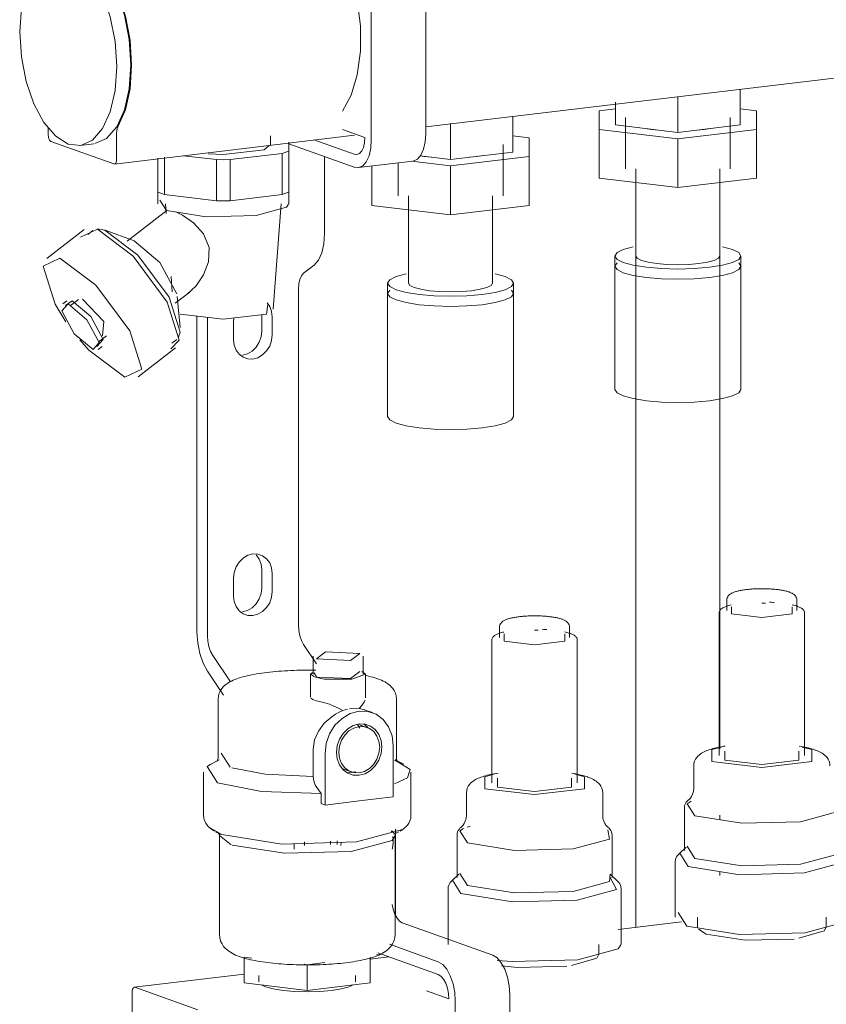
# Model space of a CAD drawing. Header units: millimetres. Extents: x 38570 to 76040, y -5041 to 9267.
# Tile 157 of 169: x 69934 to 70088, y 4418 to 4605. Entities that reach past the tile are written whole.
import ezdxf

# ---------------------------------------------------------------- set-up
doc = ezdxf.new("R2010")
doc.units = ezdxf.units.MM
doc.layers.add('M-EQPM-____-OTLN', color=50, linetype='Continuous', lineweight=20)
doc.layers.add('P-PIPE-____-OTLN', color=3, linetype='Continuous', lineweight=20)

# ---------------------------------------------------------------- blocks, each defined once
blk = doc.blocks.new('ADSK_Коллектор с регулирующими клапанами и расходомерами - N5-V209-3D Отопление Right')
at = {"layer": 'M-EQPM-____-OTLN'}
for p, q in [((48620.73, 4620.77), (48620.73, 4583.59)), ((48610.33, 4582.35), (48610.33, 4619.52)), ((48620.73, 4584.84), (48780.36, 4603.91)), ((48668.73, 4590.64), (48668.73, 4583.79)), ((48680.58, 4592.05), (48680.58, 4585.21)), ((48656.88, 4589.54), (48656.88, 4585.21)), ((48637.28, 4586.88), (48637.28, 4580.03)), ((48656.88, 4588.3), (48653.73, 4587.92)), ((48653.73, 4587.92), (48653.73, 4584.34)), ((48658.73, 4586.62), (48658.73, 4576.84)), ((48678.73, 4576.84), (48678.73, 4586.62)), ((48683.73, 4587.92), (48680.58, 4588.3)), ((48683.73, 4584.34), (48683.73, 4587.92)), ((48548.78, 4584.69), (48548.78, 4583.23)), ((48625.43, 4585.47), (48625.43, 4578.62)), ((48668.73, 4583.79), (48656.88, 4585.21)), ((48680.58, 4585.21), (48668.73, 4583.79)), ((48561.4, 4577.75), (48607.15, 4583.22)), ((48561.78, 4578.57), (48561.78, 4583.62)), ((48591.13, 4581.41), (48591.13, 4583.12)), ((48604.83, 4584.32), (48609.08, 4582.79)), ((48640.43, 4582.75), (48637.28, 4583.13)), ((48640.43, 4579.17), (48640.43, 4582.75)), ((48653.73, 4584.34), (48668.73, 4582.55)), ((48653.73, 4584.34), (48653.73, 4575.05)), ((48668.73, 4582.55), (48683.73, 4584.34)), ((48673.73, 4584.34), (48672.35, 4584.2)), ((48674.99, 4584.52), (48673.73, 4584.34)), ((48683.73, 4584.34), (48683.73, 4575.05)), ((48549.28, 4582.07), (48561.28, 4577.77)), ((48554.79, 4581.28), (48557.48, 4581.6)), ((48594.63, 4580.23), (48594.63, 4581.89)), ((48594.63, 4581.62), (48607.08, 4577.15)), ((48607.08, 4579.6), (48599.41, 4582.35)), ((48635.43, 4571.66), (48635.43, 4581.45)), ((48668.73, 4582.55), (48668.73, 4573.25)), ((48570.92, 4579.04), (48570.92, 4571.94)), ((48574.57, 4579.33), (48580.84, 4578.58)), ((48583.42, 4578.58), (48593.34, 4579.77)), ((48593.34, 4579.77), (48593.34, 4571.94)), ((48594.63, 4580.23), (48594.63, 4572.4)), ((48601.44, 4579.17), (48601.44, 4564.54)), ((48625.43, 4578.62), (48619.66, 4579.31)), ((48637.28, 4580.03), (48625.43, 4578.62)), ((48625.43, 4577.38), (48640.43, 4579.17)), ((48630.43, 4579.17), (48629.05, 4579.03)), ((48631.69, 4579.35), (48630.43, 4579.17)), ((48640.43, 4579.17), (48640.43, 4569.87)), ((48569.63, 4578.89), (48569.63, 4572.4)), ((48580.84, 4578.58), (48580.84, 4570.75)), ((48583.42, 4578.58), (48583.42, 4570.75)), ((48607.08, 4577.15), (48607.86, 4577.06)), ((48607.86, 4577.06), (48618.25, 4578.3)), ((48610.43, 4577.25), (48610.43, 4569.87)), ((48615.43, 4577.84), (48615.43, 4571.66)), ((48617.97, 4578.27), (48625.43, 4577.38)), ((48625.43, 4577.38), (48625.43, 4568.08)), ((48660.73, 4576.84), (48660.73, 4560.2)), ((48676.73, 4560.2), (48676.73, 4576.84)), ((48569.63, 4573.59), (48569.63, 4570.16)), ((48594.63, 4570.16), (48594.63, 4573.59)), ((48668.73, 4573.25), (48653.73, 4575.05)), ((48683.73, 4575.05), (48668.73, 4573.25)), ((48580.84, 4570.75), (48570.92, 4571.94)), ((48593.34, 4571.94), (48583.42, 4570.75)), ((48617.43, 4571.66), (48617.43, 4555.03)), ((48633.43, 4555.03), (48633.43, 4571.66)), ((48570.06, 4570.83), (48571.3, 4568.87)), ((48571.13, 4570.13), (48571.27, 4568.33)), ((48591.63, 4550.07), (48593.13, 4570.13)), ((48625.43, 4568.08), (48610.43, 4569.87)), ((48640.43, 4569.87), (48625.43, 4568.08)), ((48571.43, 4568.93), (48563.82, 4563.06)), ((48555.61, 4565.25), (48548.49, 4559.75)), ((48558.15, 4565.31), (48554.92, 4563.79)), ((48557.25, 4565.06), (48556.31, 4564.34)), ((48559.58, 4565.11), (48558.25, 4565.38)), ((48565.17, 4563.09), (48559.61, 4565.11)), ((48599.44, 4558.48), (48597.44, 4556.93)), ((48656.73, 4560.2), (48656.73, 4558.25)), ((48657.14, 4558.89), (48656.73, 4558.25)), ((48656.73, 4558.25), (48657.14, 4558.89)), ((48663.08, 4559.03), (48661.8, 4559.38)), ((48664.73, 4558.77), (48663.08, 4559.03)), ((48666.66, 4558.61), (48664.73, 4558.77)), ((48668.73, 4558.55), (48666.66, 4558.61)), ((48670.8, 4558.61), (48668.73, 4558.55)), ((48672.73, 4558.77), (48670.8, 4558.61)), ((48674.39, 4559.03), (48672.73, 4558.77)), ((48676.73, 4560.2), (48676.46, 4559.78)), ((48680.73, 4558.25), (48680.32, 4558.89)), ((48680.32, 4558.89), (48680.73, 4558.25)), ((48680.73, 4558.25), (48680.73, 4560.2)), ((48656.73, 4558.25), (48656.73, 4534.77)), ((48680.73, 4534.77), (48680.73, 4558.25)), ((48572.17, 4556.3), (48572.38, 4553.4)), ((48613.43, 4555.03), (48613.43, 4553.08)), ((48637.43, 4553.08), (48637.43, 4555.03)), ((48572.99, 4551.19), (48575.77, 4553.33)), ((48596.44, 4553.9), (48596.44, 4489.87)), ((48613.84, 4553.72), (48613.43, 4553.08)), ((48613.43, 4553.08), (48613.84, 4553.72)), ((48613.43, 4553.08), (48613.43, 4529.6)), ((48637.43, 4553.08), (48637.02, 4553.72)), ((48637.02, 4553.72), (48637.43, 4553.08)), ((48637.43, 4529.6), (48637.43, 4553.08)), ((48552.33, 4551.67), (48551.58, 4551.09)), ((48553.31, 4551.69), (48552.07, 4550.79)), ((48554.52, 4551.94), (48553.02, 4550.78)), ((48573.9, 4546.59), (48573.35, 4552.48)), ((48589.46, 4545.88), (48589.46, 4549.01)), ((48577.12, 4548.74), (48577.12, 4488.51)), ((48579.12, 4487.8), (48579.12, 4548.5)), ((48584.1, 4547.71), (48584.15, 4548.39)), ((48584.1, 4544.29), (48584.1, 4547.71)), ((48591.46, 4548.59), (48591.46, 4545.17)), ((48558.37, 4543.85), (48559.87, 4545)), ((48572.32, 4543.6), (48573.26, 4544.32)), ((48558.3, 4542.38), (48559.05, 4542.96)), ((48565.9, 4537.19), (48573.02, 4542.69)), ((48589.46, 4496.97), (48589.46, 4500.39)), ((48584.1, 4495.37), (48584.1, 4498.79)), ((48591.46, 4499.67), (48591.46, 4496.25)), ((48678.06, 4494.6), (48678.06, 4492.64)), ((48691.41, 4492.64), (48691.41, 4494.6)), ((48678.95, 4493.33), (48678.95, 4491.95)), ((48685.41, 4494.01), (48684.73, 4494.02)), ((48676.58, 4492.15), (48676.58, 4464.95)), ((48692.88, 4464.95), (48692.88, 4492.15)), ((48634.75, 4489.42), (48634.75, 4487.47)), ((48648.11, 4487.47), (48648.11, 4489.42)), ((48635.65, 4488.16), (48635.65, 4486.78)), ((48642.1, 4488.84), (48641.43, 4488.85)), ((48597.44, 4486.12), (48599.89, 4482.47)), ((48633.28, 4486.98), (48633.28, 4459.78)), ((48649.58, 4459.78), (48649.58, 4486.98)), ((48583.49, 4479.04), (48580.12, 4484.05)), ((48599.25, 4483.91), (48599.25, 4480.48)), ((48608.75, 4480.48), (48608.75, 4483.91)), ((48579.12, 4481.02), (48582.16, 4476.49)), ((48598.75, 4480.48), (48599.25, 4480.89)), ((48598.75, 4480.48), (48598.75, 4476.08)), ((48599.49, 4479.98), (48598.75, 4480.48)), ((48599.89, 4479.99), (48599.44, 4480.75)), ((48606.38, 4479.63), (48600.06, 4479.93)), ((48608.12, 4480.97), (48606.38, 4479.63)), ((48609.25, 4480.48), (48606.63, 4479.54)), ((48608.55, 4480.97), (48609.25, 4480.48)), ((48609.25, 4476.01), (48609.25, 4480.48)), ((48581.13, 4475.74), (48581.13, 4464.49)), ((48609.25, 4476.01), (48609.25, 4475.96)), ((48615.13, 4464.49), (48615.13, 4475.74)), ((48606.63, 4473.92), (48606.19, 4473.85)), ((48605.79, 4473.78), (48604.91, 4473.57)), ((48610.53, 4473.15), (48608.99, 4473.7)), ((48607.68, 4470.89), (48608.13, 4470.21)), ((48609.55, 4470.31), (48608.1, 4470.83)), ((48608.1, 4470.83), (48608.51, 4470.65)), ((48608.9, 4470.99), (48609.71, 4470.22)), ((48614.5, 4457.08), (48614.5, 4466.86)), ((48692.43, 4466.57), (48694.24, 4466.09)), ((48583.41, 4462.73), (48581.71, 4465.4)), ((48599.26, 4466.11), (48599.26, 4460.98)), ((48601.51, 4465.31), (48601.51, 4455.53)), ((48677.67, 4465.79), (48677.67, 4464.11)), ((48581.37, 4464.15), (48579.75, 4463.3)), ((48614.74, 4464.01), (48615.23, 4463.85)), ((48616.51, 4463.3), (48614.89, 4464.15)), ((48615.12, 4464.37), (48614.93, 4463.95)), ((48671.75, 4462.99), (48671.75, 4458.76)), ((48578.38, 4461.8), (48578.38, 4453.59)), ((48605.89, 4462.17), (48605.06, 4462.36)), ((48605.07, 4462.36), (48606.51, 4461.84)), ((48607.37, 4461.86), (48605.86, 4461.68)), ((48617.88, 4453.59), (48617.88, 4461.8)), ((48649.13, 4461.4), (48650.82, 4460.96)), ((48634.37, 4460.62), (48634.37, 4458.94)), ((48600.77, 4457.75), (48600.77, 4455.79)), ((48608, 4456.3), (48614.5, 4457.08)), ((48628.45, 4457.82), (48628.45, 4453.59)), ((48654.41, 4453.59), (48654.41, 4457.82)), ((48601.51, 4455.53), (48600.77, 4455.79)), ((48601.51, 4455.53), (48608, 4456.3)), ((48669.97, 4454.99), (48669.97, 4446.88)), ((48629.15, 4451.51), (48628.59, 4451.33)), ((48581.88, 4449.9), (48579.63, 4451.19)), ((48580.67, 4450.42), (48581.61, 4449.92)), ((48581.38, 4449.69), (48581.38, 4430.88)), ((48583.62, 4447.96), (48581.38, 4449.69)), ((48614.26, 4450.62), (48614.77, 4450.09)), ((48614.65, 4449.92), (48615.58, 4450.42)), ((48614.88, 4430.88), (48614.88, 4449.69)), ((48614.94, 4450.9), (48614.94, 4450.23)), ((48614.94, 4450.08), (48614.94, 4434.48)), ((48626.67, 4449.82), (48626.67, 4441.71)), ((48656.19, 4441.71), (48656.19, 4449.82)), ((48595.62, 4448.15), (48595.62, 4447.08)), ((48597.62, 4447.83), (48597.62, 4448.53)), ((48602.58, 4448.65), (48602.58, 4447.97)), ((48603.83, 4447.98), (48603.83, 4448.71)), ((48604.53, 4447.8), (48604.56, 4448.46)), ((48670.48, 4447.67), (48671.95, 4445.35)), ((48670.31, 4447.52), (48668.91, 4446.18)), ((48669.09, 4446.34), (48670.71, 4443.8)), ((48668.25, 4444.78), (48668.25, 4434.13)), ((48627.01, 4442.35), (48625.61, 4441.01)), ((48627.18, 4442.5), (48628.65, 4440.18)), ((48657.26, 4441.01), (48655.85, 4442.35)), ((48625.79, 4441.17), (48627.41, 4438.63)), ((48624.95, 4439.61), (48624.95, 4428.96)), ((48657.91, 4428.96), (48657.91, 4439.61)), ((48668.81, 4435.02), (48670.46, 4432.43)), ((48616.23, 4433.07), (48633.48, 4426.88)), ((48669.42, 4433.24), (48657.35, 4431.8)), ((48672.47, 4434.13), (48672.47, 4432.18)), ((48696.99, 4432.18), (48696.99, 4434.13)), ((48672.69, 4431.84), (48674.11, 4430.91)), ((48623.08, 4425.64), (48613.77, 4428.98)), ((48653.69, 4427), (48653.69, 4428.96)), ((48611.35, 4426.96), (48612.27, 4427.07)), ((48611.55, 4427.33), (48623.08, 4423.2)), ((48586.13, 4426.51), (48587.56, 4426.34)), ((48586.13, 4426.51), (48586.13, 4421.62)), ((48597.54, 4425.15), (48598.13, 4425.08)), ((48598.13, 4425.08), (48601.47, 4425.48)), ((48598.13, 4425.08), (48598.13, 4420.19)), ((48613.64, 4426.58), (48610.13, 4426.16)), ((48610.13, 4426.51), (48610.13, 4421.62)), ((48586.13, 4423.29), (48565.16, 4420.79)), ((48598.13, 4420.19), (48586.13, 4421.62)), ((48588.93, 4423.05), (48588.93, 4421.83)), ((48610.13, 4421.62), (48598.13, 4420.19)), ((48607.33, 4421.83), (48607.33, 4423.05)), ((48564.78, 4419.98), (48564.78, 4415.95)), ((48577.28, 4416.47), (48565.28, 4420.77)), ((48590.16, 4420.88), (48589.42, 4421.22)), ((48606.84, 4421.22), (48606.21, 4420.92)), ((48625.08, 4418.57), (48620.83, 4420.09)), ((48626.33, 4380.94), (48626.33, 4418.12)), ((48636.73, 4419.36), (48636.73, 4382.18))]:
    blk.add_line(p, q, dxfattribs=at)
for points in [[(48561.85, 4596.34, 0), (48561.53, 4601.14, 0), (48560.61, 4605.83, 0), (48559.14, 4610.11, 0), (48557.22, 4613.67, 0), (48554.99, 4616.28, 0), (48552.6, 4617.75, 0), (48550.2, 4617.99, 0), (48547.97, 4616.99, 0), (48546.06, 4614.8, 0), (48544.59, 4611.57, 0), (48543.66, 4607.54, 0), (48543.35, 4602.97, 0)], [(48552.89, 4618.31, 0), (48555.28, 4618.07, 0), (48557.68, 4616.6, 0), (48559.91, 4613.99, 0), (48561.82, 4610.43, 0), (48563.29, 4606.15, 0), (48564.22, 4601.46, 0), (48564.53, 4596.66, 0)], [(48605.12, 4617.4, 0), (48606.49, 4613.78, 0), (48607.66, 4609.06, 0), (48608.26, 4604.11, 0), (48608.26, 4599.24, 0), (48607.66, 4594.73, 0), (48606.49, 4590.85, 0), (48604.83, 4587.81, 0)], [(48562.06, 4584.87, 0), (48563.47, 4588.11, 0), (48564.36, 4592.11, 0), (48564.66, 4596.61, 0), (48564.36, 4601.34, 0), (48563.47, 4605.97, 0), (48562.06, 4610.22, 0)], [(48543.35, 4602.97, 0), (48543.66, 4598.17, 0), (48544.59, 4593.47, 0), (48546.06, 4589.2, 0), (48547.97, 4585.64, 0), (48550.2, 4583.03, 0), (48552.6, 4581.55, 0), (48554.99, 4581.31, 0), (48557.22, 4582.32, 0), (48559.14, 4584.51, 0), (48560.61, 4587.73, 0), (48561.53, 4591.77, 0), (48561.85, 4596.34, 0)], [(48564.53, 4596.66, 0), (48564.22, 4592.09, 0), (48563.29, 4588.05, 0), (48561.82, 4584.83, 0), (48559.91, 4582.64, 0), (48557.68, 4581.63, 0)], [(48561.78, 4583.62, 0), (48561.82, 4584.1, 0), (48561.91, 4584.52, 0), (48562.06, 4584.87, 0)], [(48548.78, 4583.23, 0), (48548.8, 4582.97, 0), (48548.85, 4582.71, 0), (48548.93, 4582.48, 0), (48549.03, 4582.29, 0), (48549.15, 4582.15, 0), (48549.28, 4582.07, 0)], [(48609.08, 4582.79, 0), (48609.02, 4581.81, 0), (48608.82, 4580.93, 0), (48608.5, 4580.24, 0), (48608.08, 4579.76, 0), (48607.6, 4579.55, 0), (48607.08, 4579.6, 0)], [(48620.73, 4583.59, 0), (48620.62, 4581.98, 0), (48620.29, 4580.56, 0), (48619.77, 4579.43, 0), (48619.1, 4578.66, 0), (48618.32, 4578.31, 0)], [(48665.1, 4584.2, 0), (48663.73, 4584.34, 0), (48662.48, 4584.52, 0)], [(48590.9, 4581.3, 0), (48589.92, 4580.48, 0), (48582.13, 4579.55, 0), (48579.28, 4579.67, 0)], [(48607.93, 4577.07, 0), (48608.71, 4577.42, 0), (48609.38, 4578.19, 0), (48609.9, 4579.32, 0), (48610.22, 4580.74, 0), (48610.33, 4582.35, 0)], [(48593.34, 4579.77, 0), (48594.04, 4579.99, 0), (48594.63, 4580.23, 0)], [(48621.8, 4579.03, 0), (48620.43, 4579.17, 0), (48619.6, 4579.28, 0)], [(48561.28, 4577.77, 0), (48561.41, 4577.75, 0), (48561.53, 4577.81, 0), (48561.64, 4577.93, 0), (48561.72, 4578.1, 0), (48561.77, 4578.32, 0), (48561.78, 4578.57, 0)], [(48580.84, 4578.58, 0), (48582.13, 4578.57, 0), (48583.42, 4578.58, 0)], [(48570.92, 4571.94, 0), (48570.22, 4572.16, 0), (48569.63, 4572.4, 0)], [(48594.63, 4572.4, 0), (48594.04, 4572.16, 0), (48593.34, 4571.94, 0)], [(48571.3, 4568.87, 0), (48578.89, 4567.66, 0), (48588.38, 4567.92, 0), (48594.2, 4569.49, 0), (48594.57, 4570.1, 0)], [(48583.42, 4570.75, 0), (48582.13, 4570.74, 0), (48580.84, 4570.75, 0)], [(48575.31, 4553.02, 0), (48576.97, 4554.51, 0), (48578.37, 4556.62, 0), (48579.32, 4559.1, 0), (48579.46, 4561.84, 0), (48578.39, 4564.45, 0), (48576.45, 4566.52, 0), (48574.36, 4567.99, 0), (48573.12, 4568.65, 0)], [(48572.13, 4542.49, 0), (48573.72, 4544.15, 0), (48571.44, 4551.42, 0), (48564.99, 4560.18, 0), (48558.15, 4565.31, 0)], [(48573.61, 4544.72, 0), (48573.9, 4545.66, 0), (48571.8, 4552.35, 0), (48565.88, 4560.4, 0), (48559.58, 4565.11, 0)], [(48601.44, 4564.54, 0), (48601.3, 4562.56, 0), (48600.9, 4560.82, 0), (48600.27, 4559.42, 0), (48599.44, 4558.48, 0)], [(48573.28, 4552.98, 0), (48570.03, 4558.94, 0), (48565.16, 4563.09, 0)], [(48660.25, 4561.96, 0), (48658.34, 4561.45, 0), (48657.14, 4560.85, 0), (48656.73, 4560.2, 0)], [(48680.73, 4560.2, 0), (48680.32, 4560.85, 0), (48679.12, 4561.45, 0), (48677.22, 4561.96, 0)], [(48551.02, 4559.81, 0), (48547.79, 4558.29, 0), (48550.07, 4551.02, 0), (48552.14, 4547.66, 0)], [(48563.36, 4537.13, 0), (48566.59, 4538.65, 0), (48564.32, 4545.92, 0), (48557.87, 4554.68, 0), (48551.02, 4559.81, 0)], [(48656.73, 4560.2, 0), (48657.14, 4559.56, 0), (48658.34, 4558.96, 0), (48660.25, 4558.45, 0), (48662.73, 4558.05, 0), (48665.63, 4557.81, 0), (48668.73, 4557.72, 0), (48671.84, 4557.81, 0), (48674.73, 4558.05, 0)], [(48661.8, 4559.38, 0), (48661, 4559.78, 0), (48660.73, 4560.2, 0)], [(48676.46, 4559.78, 0), (48675.66, 4559.38, 0), (48674.39, 4559.03, 0)], [(48674.73, 4558.05, 0), (48677.22, 4558.45, 0), (48679.12, 4558.96, 0), (48680.32, 4559.56, 0), (48680.73, 4560.2, 0)], [(48597.44, 4556.93, 0), (48597.03, 4556.46, 0), (48596.71, 4555.76, 0), (48596.51, 4554.89, 0), (48596.44, 4553.9, 0)], [(48616.95, 4556.79, 0), (48615.04, 4556.27, 0), (48613.84, 4555.68, 0), (48613.43, 4555.03, 0)], [(48637.43, 4555.03, 0), (48637.02, 4555.68, 0), (48635.82, 4556.27, 0), (48633.92, 4556.79, 0)], [(48656.73, 4558.25, 0), (48657.14, 4557.61, 0), (48658.34, 4557.01, 0), (48660.25, 4556.49, 0), (48662.73, 4556.1, 0), (48665.63, 4555.85, 0), (48668.73, 4555.77, 0), (48671.84, 4555.85, 0), (48674.73, 4556.1, 0)], [(48674.73, 4556.1, 0), (48671.84, 4555.85, 0), (48668.73, 4555.77, 0), (48665.63, 4555.85, 0), (48662.73, 4556.1, 0), (48660.25, 4556.49, 0), (48658.34, 4557.01, 0), (48657.14, 4557.61, 0), (48656.73, 4558.25, 0)], [(48674.73, 4556.1, 0), (48677.22, 4556.49, 0), (48679.12, 4557.01, 0), (48680.32, 4557.61, 0), (48680.73, 4558.25, 0)], [(48680.73, 4558.25, 0), (48680.32, 4557.61, 0), (48679.12, 4557.01, 0), (48677.22, 4556.49, 0), (48674.73, 4556.1, 0)], [(48613.43, 4555.03, 0), (48613.84, 4554.39, 0), (48615.04, 4553.79, 0), (48616.95, 4553.28, 0), (48619.43, 4552.88, 0), (48622.33, 4552.63, 0), (48625.43, 4552.55, 0), (48628.54, 4552.63, 0), (48631.43, 4552.88, 0)], [(48629.43, 4553.6, 0), (48627.5, 4553.43, 0), (48625.43, 4553.38, 0), (48623.36, 4553.43, 0), (48621.43, 4553.6, 0), (48619.77, 4553.86, 0), (48618.5, 4554.2, 0), (48617.7, 4554.6, 0), (48617.43, 4555.03, 0)], [(48633.43, 4555.03, 0), (48633.16, 4554.6, 0), (48632.36, 4554.2, 0), (48631.09, 4553.86, 0), (48629.43, 4553.6, 0)], [(48631.43, 4552.88, 0), (48633.92, 4553.28, 0), (48635.82, 4553.79, 0), (48637.02, 4554.39, 0), (48637.43, 4555.03, 0)], [(48613.43, 4553.08, 0), (48613.84, 4552.43, 0), (48615.04, 4551.83, 0), (48616.95, 4551.32, 0), (48619.43, 4550.93, 0), (48622.33, 4550.68, 0), (48625.43, 4550.59, 0), (48628.54, 4550.68, 0), (48631.43, 4550.93, 0)], [(48631.43, 4550.93, 0), (48628.54, 4550.68, 0), (48625.43, 4550.59, 0), (48622.33, 4550.68, 0), (48619.43, 4550.93, 0), (48616.95, 4551.32, 0), (48615.04, 4551.83, 0), (48613.84, 4552.43, 0), (48613.43, 4553.08, 0)], [(48631.43, 4550.93, 0), (48633.92, 4551.32, 0), (48635.82, 4551.83, 0), (48637.02, 4552.43, 0), (48637.43, 4553.08, 0)], [(48637.43, 4553.08, 0), (48637.02, 4552.43, 0), (48635.82, 4551.83, 0), (48633.92, 4551.32, 0), (48631.43, 4550.93, 0)], [(48552.56, 4551.11, 0), (48551.37, 4549.78, 0), (48553.75, 4545.4, 0), (48557.32, 4542.36, 0)], [(48557.32, 4542.36, 0), (48558.51, 4543.69, 0), (48556.13, 4548.07, 0), (48552.56, 4551.11, 0)], [(48558.07, 4542.94, 0), (48559.26, 4544.27, 0), (48556.88, 4548.65, 0), (48553.31, 4551.69, 0)], [(48559.09, 4544.99, 0), (48559.38, 4547.69, 0), (48555.3, 4551.96, 0)], [(48573.9, 4549.12, 0), (48582.13, 4548.14, 0), (48590.36, 4549.12, 0), (48590.59, 4550.94, 0)], [(48590.51, 4551.27, 0), (48590.97, 4550.61, 0), (48591.34, 4549.65, 0), (48591.46, 4548.59, 0)], [(48585.78, 4541.29, 0), (48586.73, 4541.54, 0), (48587.62, 4542.06, 0), (48588.38, 4542.81, 0), (48588.97, 4543.75, 0), (48589.34, 4544.79, 0), (48589.46, 4545.88, 0)], [(48554.77, 4544.21, 0), (48556.52, 4542.26, 0), (48563.36, 4537.13, 0)], [(48591.46, 4545.17, 0), (48591.34, 4544.08, 0), (48590.97, 4543.03, 0), (48590.38, 4542.1, 0), (48589.62, 4541.35, 0), (48588.73, 4540.82, 0), (48587.78, 4540.57, 0), (48586.83, 4540.6, 0), (48585.94, 4540.91, 0), (48585.18, 4541.48, 0), (48584.59, 4542.27, 0), (48584.23, 4543.23, 0), (48584.1, 4544.29, 0)], [(48674.73, 4532.62, 0), (48671.84, 4532.37, 0), (48668.73, 4532.28, 0), (48665.63, 4532.37, 0), (48662.73, 4532.62, 0), (48660.25, 4533.01, 0), (48658.34, 4533.53, 0), (48657.14, 4534.12, 0), (48656.73, 4534.77, 0)], [(48680.73, 4534.77, 0), (48680.32, 4534.12, 0), (48679.12, 4533.53, 0), (48677.22, 4533.01, 0), (48674.73, 4532.62, 0)], [(48631.43, 4527.44, 0), (48628.54, 4527.2, 0), (48625.43, 4527.11, 0), (48622.33, 4527.2, 0), (48619.43, 4527.44, 0), (48616.95, 4527.84, 0), (48615.04, 4528.35, 0), (48613.84, 4528.95, 0), (48613.43, 4529.6, 0)], [(48637.43, 4529.6, 0), (48637.02, 4528.95, 0), (48635.82, 4528.35, 0), (48633.92, 4527.84, 0), (48631.43, 4527.44, 0)], [(48584.1, 4498.79, 0), (48584.23, 4499.89, 0), (48584.59, 4500.93, 0), (48585.18, 4501.86, 0), (48585.94, 4502.61, 0), (48586.83, 4503.14, 0), (48587.78, 4503.39, 0), (48588.73, 4503.36, 0), (48589.62, 4503.05, 0), (48590.38, 4502.48, 0), (48590.97, 4501.69, 0), (48591.34, 4500.73, 0), (48591.46, 4499.67, 0)], [(48589.46, 4500.39, 0), (48589.34, 4501.45, 0), (48588.97, 4502.41, 0), (48588.38, 4503.2, 0)], [(48585.78, 4492.37, 0), (48586.73, 4492.62, 0), (48587.62, 4493.14, 0), (48588.38, 4493.9, 0), (48588.97, 4494.83, 0), (48589.34, 4495.87, 0), (48589.46, 4496.97, 0)], [(48678.06, 4494.6, 0), (48678.08, 4494.83, 0), (48678.14, 4495.05, 0), (48678.23, 4495.24, 0), (48678.34, 4495.4, 0), (48678.45, 4495.53, 0), (48678.57, 4495.64, 0), (48678.69, 4495.73, 0), (48678.81, 4495.81, 0), (48678.94, 4495.89, 0), (48679.06, 4495.95, 0), (48679.19, 4496.01, 0), (48679.33, 4496.07, 0), (48679.47, 4496.12, 0), (48679.61, 4496.17, 0), (48679.76, 4496.22, 0), (48679.91, 4496.26, 0), (48680.07, 4496.3, 0), (48680.24, 4496.34, 0), (48680.41, 4496.38, 0), (48680.58, 4496.42, 0), (48680.76, 4496.45, 0), (48680.95, 4496.49, 0), (48681.14, 4496.52, 0), (48681.33, 4496.55, 0), (48681.53, 4496.57, 0), (48681.74, 4496.6, 0), (48681.95, 4496.63, 0), (48682.16, 4496.65, 0), (48682.38, 4496.67, 0), (48682.6, 4496.69, 0), (48682.82, 4496.7, 0), (48683.04, 4496.72, 0), (48683.27, 4496.73, 0), (48683.5, 4496.74, 0), (48683.73, 4496.75, 0), (48683.96, 4496.76, 0), (48684.2, 4496.76, 0), (48684.43, 4496.77, 0), (48684.67, 4496.77, 0), (48684.9, 4496.77, 0), (48685.14, 4496.77, 0), (48685.37, 4496.76, 0), (48685.61, 4496.76, 0), (48685.84, 4496.75, 0), (48686.07, 4496.74, 0), (48686.3, 4496.73, 0), (48686.53, 4496.71, 0), (48686.75, 4496.7, 0), (48686.97, 4496.68, 0), (48687.19, 4496.66, 0), (48687.4, 4496.64, 0), (48687.61, 4496.61, 0), (48687.82, 4496.59, 0), (48688.02, 4496.56, 0), (48688.22, 4496.53, 0), (48688.41, 4496.5, 0), (48688.6, 4496.47, 0), (48688.79, 4496.44, 0), (48688.97, 4496.4, 0), (48689.14, 4496.36, 0), (48689.31, 4496.32, 0), (48689.47, 4496.28, 0), (48689.62, 4496.24, 0), (48689.78, 4496.19, 0), (48689.92, 4496.15, 0), (48689.99, 4496.12, 0)], [(48591.46, 4496.25, 0), (48591.34, 4495.16, 0), (48590.97, 4494.11, 0), (48590.38, 4493.18, 0), (48589.62, 4492.43, 0), (48588.73, 4491.91, 0), (48587.78, 4491.65, 0), (48586.83, 4491.68, 0), (48585.94, 4491.99, 0), (48585.18, 4492.56, 0), (48584.59, 4493.35, 0), (48584.23, 4494.31, 0), (48584.1, 4495.37, 0)], [(48691.41, 4494.6, 0), (48691.39, 4494.83, 0), (48691.32, 4495.05, 0), (48691.23, 4495.24, 0), (48691.12, 4495.4, 0), (48691.01, 4495.53, 0), (48690.89, 4495.64, 0), (48690.77, 4495.73, 0), (48690.65, 4495.81, 0), (48690.53, 4495.89, 0), (48690.4, 4495.95, 0), (48690.27, 4496.01, 0), (48690.14, 4496.07, 0), (48690, 4496.12, 0), (48689.99, 4496.12, 0)], [(48676.58, 4492.15, 0), (48676.6, 4492.31, 0), (48676.64, 4492.46, 0), (48676.71, 4492.59, 0), (48676.79, 4492.71, 0), (48676.88, 4492.81, 0), (48676.98, 4492.91, 0), (48677.09, 4492.99, 0), (48677.21, 4493.07, 0), (48677.33, 4493.15, 0), (48677.47, 4493.21, 0), (48677.61, 4493.28, 0), (48677.76, 4493.34, 0), (48677.92, 4493.41, 0), (48678.09, 4493.47, 0), (48678.27, 4493.52, 0), (48678.46, 4493.58, 0), (48678.66, 4493.63, 0), (48678.87, 4493.68, 0)], [(48678.95, 4491.95, 0), (48684.73, 4491.26, 0), (48690.51, 4491.95, 0), (48690.51, 4493.33, 0)], [(48686.19, 4494.2, 0), (48686.49, 4494.19, 0), (48686.8, 4494.17, 0), (48687.09, 4494.16, 0)], [(48690.48, 4493.71, 0), (48690.69, 4493.66, 0), (48690.9, 4493.61, 0), (48691.09, 4493.55, 0), (48691.27, 4493.5, 0), (48691.45, 4493.44, 0), (48691.53, 4493.41, 0)], [(48692.88, 4492.15, 0), (48692.87, 4492.31, 0), (48692.82, 4492.46, 0), (48692.76, 4492.59, 0), (48692.68, 4492.71, 0), (48692.59, 4492.81, 0), (48692.49, 4492.91, 0), (48692.38, 4492.99, 0), (48692.26, 4493.07, 0), (48692.13, 4493.15, 0), (48692, 4493.21, 0), (48691.85, 4493.28, 0), (48691.7, 4493.34, 0), (48691.54, 4493.41, 0), (48691.53, 4493.41, 0)], [(48634.75, 4489.42, 0), (48634.78, 4489.66, 0), (48634.84, 4489.88, 0), (48634.93, 4490.07, 0), (48635.04, 4490.23, 0), (48635.15, 4490.36, 0), (48635.27, 4490.47, 0), (48635.39, 4490.56, 0), (48635.51, 4490.64, 0), (48635.64, 4490.71, 0), (48635.76, 4490.78, 0), (48635.89, 4490.84, 0), (48636.03, 4490.89, 0), (48636.17, 4490.95, 0), (48636.31, 4491, 0), (48636.46, 4491.04, 0), (48636.61, 4491.09, 0), (48636.77, 4491.13, 0), (48636.93, 4491.17, 0), (48637.1, 4491.21, 0), (48637.28, 4491.25, 0), (48637.46, 4491.28, 0), (48637.65, 4491.31, 0), (48637.84, 4491.35, 0), (48638.03, 4491.37, 0), (48638.23, 4491.4, 0), (48638.44, 4491.43, 0), (48638.65, 4491.45, 0), (48638.86, 4491.48, 0), (48639.07, 4491.5, 0), (48639.29, 4491.51, 0), (48639.52, 4491.53, 0), (48639.74, 4491.55, 0), (48639.97, 4491.56, 0), (48640.2, 4491.57, 0), (48640.43, 4491.58, 0), (48640.66, 4491.59, 0), (48640.9, 4491.59, 0), (48641.13, 4491.6, 0), (48641.37, 4491.6, 0), (48641.6, 4491.6, 0), (48641.84, 4491.59, 0), (48642.07, 4491.59, 0), (48642.31, 4491.58, 0), (48642.54, 4491.58, 0), (48642.77, 4491.57, 0), (48643, 4491.55, 0), (48643.22, 4491.54, 0), (48643.45, 4491.52, 0), (48643.67, 4491.51, 0), (48643.89, 4491.49, 0), (48644.1, 4491.46, 0), (48644.31, 4491.44, 0), (48644.52, 4491.42, 0), (48644.72, 4491.39, 0), (48644.92, 4491.36, 0), (48645.11, 4491.33, 0), (48645.3, 4491.3, 0), (48645.49, 4491.26, 0), (48645.66, 4491.23, 0), (48645.84, 4491.19, 0), (48646, 4491.15, 0), (48646.17, 4491.11, 0), (48646.32, 4491.07, 0), (48646.47, 4491.02, 0), (48646.62, 4490.97, 0), (48646.68, 4490.95, 0)], [(48648.11, 4489.42, 0), (48648.08, 4489.66, 0), (48648.02, 4489.88, 0), (48647.93, 4490.07, 0), (48647.82, 4490.23, 0), (48647.71, 4490.36, 0), (48647.59, 4490.47, 0), (48647.47, 4490.56, 0), (48647.35, 4490.64, 0), (48647.22, 4490.71, 0), (48647.1, 4490.78, 0), (48646.97, 4490.84, 0), (48646.83, 4490.89, 0), (48646.7, 4490.95, 0), (48646.68, 4490.95, 0)], [(48596.44, 4489.87, 0), (48596.51, 4488.83, 0), (48596.71, 4487.81, 0), (48597.03, 4486.89, 0), (48597.44, 4486.12, 0)], [(48642.89, 4489.03, 0), (48643.19, 4489.02, 0), (48643.49, 4489, 0), (48643.79, 4488.98, 0)], [(48577.12, 4488.51, 0), (48577.26, 4486.44, 0), (48577.66, 4484.41, 0), (48578.29, 4482.56, 0), (48579.12, 4481.02, 0)], [(48580.12, 4484.05, 0), (48579.71, 4484.82, 0), (48579.39, 4485.75, 0), (48579.19, 4486.76, 0), (48579.12, 4487.8, 0)], [(48633.28, 4486.98, 0), (48633.3, 4487.14, 0), (48633.34, 4487.28, 0), (48633.4, 4487.42, 0), (48633.48, 4487.54, 0), (48633.58, 4487.64, 0), (48633.68, 4487.74, 0), (48633.79, 4487.82, 0), (48633.9, 4487.9, 0), (48634.03, 4487.97, 0), (48634.17, 4488.04, 0), (48634.31, 4488.11, 0), (48634.46, 4488.17, 0), (48634.62, 4488.23, 0), (48634.79, 4488.29, 0), (48634.97, 4488.35, 0), (48635.16, 4488.4, 0), (48635.36, 4488.46, 0), (48635.56, 4488.51, 0)], [(48635.65, 4486.78, 0), (48641.43, 4486.09, 0), (48647.21, 4486.78, 0), (48647.21, 4488.16, 0)], [(48647.18, 4488.53, 0), (48647.39, 4488.48, 0), (48647.6, 4488.43, 0), (48647.79, 4488.38, 0), (48647.97, 4488.32, 0), (48648.15, 4488.27, 0), (48648.22, 4488.24, 0)], [(48649.58, 4486.98, 0), (48649.57, 4487.14, 0), (48649.52, 4487.28, 0), (48649.46, 4487.42, 0), (48649.38, 4487.54, 0), (48649.29, 4487.64, 0), (48649.18, 4487.74, 0), (48649.07, 4487.82, 0), (48648.96, 4487.9, 0), (48648.83, 4487.97, 0), (48648.7, 4488.04, 0), (48648.55, 4488.11, 0), (48648.4, 4488.17, 0), (48648.24, 4488.23, 0), (48648.22, 4488.24, 0)], [(48601.63, 4484.76, 0), (48599.89, 4483.41, 0), (48606.38, 4483.06, 0)], [(48606.38, 4483.06, 0), (48608.12, 4484.4, 0), (48601.63, 4484.76, 0)], [(48581.13, 4475.74, 0), (48581.19, 4476.33, 0), (48581.34, 4476.88, 0), (48581.57, 4477.36, 0), (48581.84, 4477.75, 0), (48582.13, 4478.08, 0), (48582.43, 4478.36, 0), (48582.73, 4478.6, 0), (48583.04, 4478.8, 0), (48583.35, 4478.99, 0), (48583.68, 4479.15, 0), (48584, 4479.31, 0), (48584.34, 4479.45, 0), (48584.7, 4479.58, 0), (48585.06, 4479.71, 0), (48585.44, 4479.83, 0), (48585.83, 4479.94, 0), (48586.24, 4480.05, 0), (48586.65, 4480.15, 0), (48587.09, 4480.25, 0), (48587.53, 4480.34, 0), (48588, 4480.43, 0), (48588.47, 4480.52, 0), (48588.96, 4480.6, 0), (48589.46, 4480.67, 0), (48589.97, 4480.74, 0), (48590.49, 4480.81, 0), (48591.02, 4480.87, 0), (48591.56, 4480.93, 0), (48592.11, 4480.98, 0), (48592.68, 4481.03, 0), (48593.24, 4481.07, 0), (48593.82, 4481.11, 0), (48594.4, 4481.14, 0), (48594.99, 4481.17, 0), (48595.58, 4481.19, 0), (48596.17, 4481.21, 0), (48596.77, 4481.23, 0), (48597.37, 4481.23, 0), (48597.97, 4481.24, 0), (48598.57, 4481.24, 0), (48599.17, 4481.23, 0), (48599.77, 4481.22, 0)], [(48606.63, 4479.54, 0), (48601.38, 4479.54, 0), (48599.69, 4479.91, 0)], [(48609.37, 4480.2, 0), (48609.8, 4480.1, 0), (48610.21, 4480, 0), (48610.61, 4479.89, 0), (48611, 4479.77, 0), (48611.37, 4479.65, 0), (48611.53, 4479.59, 0)], [(48615.13, 4475.74, 0), (48615.07, 4476.33, 0), (48614.91, 4476.88, 0), (48614.69, 4477.36, 0), (48614.42, 4477.75, 0), (48614.13, 4478.08, 0), (48613.83, 4478.36, 0), (48613.53, 4478.6, 0), (48613.22, 4478.8, 0), (48612.9, 4478.99, 0), (48612.58, 4479.15, 0), (48612.25, 4479.31, 0), (48611.91, 4479.45, 0), (48611.56, 4479.58, 0), (48611.53, 4479.59, 0)], [(48600.72, 4475.23, 0), (48599.83, 4475.42, 0), (48599.19, 4475.65, 0), (48598.83, 4475.9, 0)], [(48604.91, 4473.57, 0), (48604.07, 4473.98, 0), (48603.2, 4474.37, 0), (48602.34, 4474.73, 0), (48601.5, 4475.04, 0), (48600.72, 4475.23, 0)], [(48608.03, 4473.94, 0), (48607.39, 4473.97, 0), (48606.63, 4473.92, 0)], [(48609.15, 4475.55, 0), (48608.9, 4475.05, 0), (48608.52, 4474.51, 0), (48608.03, 4473.94, 0)], [(48609.7, 4473.37, 0), (48609.07, 4473.67, 0), (48608.03, 4473.94, 0)], [(48602.78, 4472.36, 0), (48601.37, 4471.12, 0), (48600.25, 4469.63, 0), (48599.52, 4467.93, 0), (48599.26, 4466.11, 0)], [(48614.5, 4466.86, 0), (48614.28, 4468.73, 0), (48613.63, 4470.43, 0), (48612.6, 4471.82, 0), (48611.25, 4472.83, 0), (48609.69, 4473.37, 0), (48608, 4473.42, 0), (48606.32, 4472.97, 0), (48604.76, 4472.05, 0), (48603.41, 4470.73, 0), (48602.38, 4469.08, 0), (48601.73, 4467.24, 0), (48601.51, 4465.31, 0)], [(48604.91, 4473.57, 0), (48604.19, 4473.24, 0), (48603.48, 4472.83, 0), (48602.78, 4472.36, 0)], [(48603.67, 4465.57, 0), (48603.82, 4466.85, 0), (48604.25, 4468.08, 0), (48604.94, 4469.18, 0), (48605.84, 4470.06, 0), (48606.88, 4470.68, 0), (48608, 4470.98, 0), (48609.13, 4470.94, 0), (48610.17, 4470.58, 0), (48611.07, 4469.91, 0), (48611.75, 4468.98, 0), (48612.19, 4467.85, 0), (48612.33, 4466.6, 0)], [(48611.93, 4466.54, 0), (48611.79, 4467.67, 0), (48611.4, 4468.68, 0), (48610.79, 4469.52, 0), (48609.98, 4470.12, 0), (48609.04, 4470.45, 0), (48608.03, 4470.48, 0), (48607.02, 4470.21, 0), (48606.08, 4469.66, 0), (48605.27, 4468.86, 0), (48604.65, 4467.87, 0), (48604.27, 4466.77, 0), (48604.13, 4465.61, 0)], [(48612.33, 4466.6, 0), (48612.19, 4465.32, 0), (48611.75, 4464.09, 0), (48611.07, 4462.99, 0), (48610.17, 4462.11, 0), (48609.13, 4461.49, 0), (48608, 4461.19, 0), (48606.88, 4461.23, 0), (48605.84, 4461.59, 0), (48604.94, 4462.26, 0), (48604.25, 4463.19, 0), (48603.82, 4464.32, 0), (48603.67, 4465.57, 0)], [(48604.13, 4465.61, 0), (48604.27, 4464.49, 0), (48604.65, 4463.47, 0), (48605.27, 4462.63, 0), (48606.08, 4462.03, 0), (48607.02, 4461.7, 0), (48608.03, 4461.67, 0), (48609.04, 4461.94, 0), (48609.98, 4462.5, 0), (48610.79, 4463.29, 0), (48611.4, 4464.28, 0), (48611.79, 4465.39, 0), (48611.93, 4466.54, 0)], [(48671.75, 4462.99, 0), (48671.8, 4463.46, 0), (48671.92, 4463.9, 0), (48672.1, 4464.27, 0), (48672.32, 4464.59, 0), (48672.54, 4464.85, 0), (48672.78, 4465.06, 0), (48673.01, 4465.25, 0), (48673.25, 4465.41, 0), (48673.49, 4465.55, 0), (48673.74, 4465.68, 0), (48673.99, 4465.79, 0), (48674.26, 4465.9, 0), (48674.53, 4466, 0), (48674.8, 4466.1, 0), (48675.09, 4466.19, 0), (48675.39, 4466.28, 0), (48675.7, 4466.36, 0), (48676.02, 4466.44, 0), (48676.35, 4466.51, 0), (48676.69, 4466.58, 0), (48677.04, 4466.65, 0), (48677.4, 4466.72, 0), (48677.77, 4466.78, 0)], [(48675.23, 4463.82, 0), (48675.23, 4466.09, 0), (48677.03, 4466.57, 0)], [(48691.87, 4466.75, 0), (48692.23, 4466.69, 0), (48692.59, 4466.62, 0), (48692.93, 4466.55, 0), (48693.27, 4466.48, 0), (48693.59, 4466.4, 0), (48693.91, 4466.32, 0), (48694.21, 4466.24, 0), (48694.51, 4466.15, 0), (48694.79, 4466.06, 0), (48694.91, 4466.01, 0)], [(48581.13, 4464.49, 0), (48581.11, 4464.27, 0), (48581.05, 4464.08, 0), (48580.99, 4463.95, 0), (48580.94, 4463.88, 0), (48580.93, 4463.86, 0)], [(48615.13, 4464.49, 0), (48615.15, 4464.27, 0), (48615.21, 4464.08, 0), (48615.27, 4463.95, 0), (48615.32, 4463.88, 0), (48615.33, 4463.86, 0)], [(48694.24, 4466.09, 0), (48694.24, 4463.82, 0), (48684.73, 4462.68, 0), (48675.23, 4463.82, 0)], [(48677.67, 4464.11, 0), (48684.73, 4463.26, 0), (48691.79, 4464.11, 0), (48691.79, 4465.79, 0)], [(48697.71, 4462.99, 0), (48697.67, 4463.46, 0), (48697.54, 4463.9, 0), (48697.36, 4464.27, 0), (48697.15, 4464.59, 0), (48696.92, 4464.85, 0), (48696.69, 4465.06, 0), (48696.45, 4465.25, 0), (48696.21, 4465.41, 0), (48695.97, 4465.55, 0), (48695.72, 4465.68, 0), (48695.47, 4465.79, 0), (48695.21, 4465.9, 0), (48694.94, 4466, 0), (48694.91, 4466.01, 0)], [(48581.03, 4459.76, 0), (48579.05, 4462.86, 0), (48579.75, 4463.3, 0)], [(48599.26, 4460.98, 0), (48590.13, 4461.38, 0), (48583.77, 4462.6, 0)], [(48615.23, 4463.85, 0), (48617.71, 4462.33, 0), (48617.2, 4460.74, 0), (48614.73, 4459.59, 0)], [(48599.26, 4460.98, 0), (48599.29, 4460.55, 0), (48599.37, 4460.12, 0), (48599.49, 4459.72, 0), (48599.64, 4459.37, 0), (48599.82, 4459.07, 0)], [(48628.45, 4457.82, 0), (48628.5, 4458.29, 0), (48628.62, 4458.73, 0), (48628.8, 4459.1, 0), (48629.02, 4459.41, 0), (48629.24, 4459.67, 0), (48629.48, 4459.89, 0), (48629.71, 4460.07, 0), (48629.95, 4460.23, 0), (48630.19, 4460.37, 0), (48630.44, 4460.5, 0), (48630.69, 4460.62, 0), (48630.95, 4460.73, 0), (48631.22, 4460.83, 0), (48631.5, 4460.93, 0), (48631.79, 4461.02, 0), (48632.09, 4461.11, 0), (48632.4, 4461.19, 0), (48632.72, 4461.27, 0), (48633.05, 4461.34, 0), (48633.39, 4461.41, 0), (48633.74, 4461.48, 0), (48634.1, 4461.54, 0), (48634.47, 4461.6, 0)], [(48631.93, 4458.64, 0), (48631.93, 4460.91, 0), (48633.73, 4461.4, 0)], [(48650.94, 4460.91, 0), (48650.94, 4458.64, 0), (48641.43, 4457.51, 0), (48631.93, 4458.64, 0)], [(48648.56, 4461.58, 0), (48648.93, 4461.51, 0), (48649.29, 4461.45, 0), (48649.63, 4461.38, 0), (48649.97, 4461.31, 0), (48650.29, 4461.23, 0), (48650.61, 4461.15, 0), (48650.91, 4461.07, 0), (48651.2, 4460.98, 0), (48651.49, 4460.88, 0), (48651.61, 4460.84, 0)], [(48654.41, 4457.82, 0), (48654.36, 4458.29, 0), (48654.24, 4458.73, 0), (48654.06, 4459.1, 0), (48653.85, 4459.41, 0), (48653.62, 4459.67, 0), (48653.39, 4459.89, 0), (48653.15, 4460.07, 0), (48652.91, 4460.23, 0), (48652.67, 4460.37, 0), (48652.42, 4460.5, 0), (48652.17, 4460.62, 0), (48651.91, 4460.73, 0), (48651.64, 4460.83, 0), (48651.61, 4460.84, 0)], [(48600.77, 4457.75, 0), (48589.42, 4458.13, 0), (48581.03, 4459.76, 0)], [(48599.82, 4459.07, 0), (48600.3, 4458.41, 0), (48600.77, 4457.75, 0)], [(48634.37, 4458.94, 0), (48641.43, 4458.09, 0), (48648.49, 4458.94, 0), (48648.49, 4460.62, 0)], [(48671.75, 4458.76, 0), (48671.69, 4458.14, 0), (48671.54, 4457.6, 0), (48671.33, 4457.17, 0), (48671.12, 4456.86, 0), (48670.95, 4456.66, 0), (48670.82, 4456.54, 0), (48670.79, 4456.52, 0)], [(48669.98, 4454.97, 0), (48670, 4455.28, 0), (48670.07, 4455.57, 0), (48670.19, 4455.83, 0), (48670.34, 4456.06, 0), (48670.51, 4456.26, 0), (48670.69, 4456.44, 0), (48670.79, 4456.52, 0)], [(48671.26, 4456.24, 0), (48670.48, 4455.78, 0), (48671.95, 4453.47, 0)], [(48671.95, 4453.47, 0), (48680.91, 4452.04, 0), (48692.11, 4452.35, 0), (48698.99, 4454.2, 0), (48698.72, 4455.97, 0)], [(48578.38, 4453.59, 0), (48578.43, 4453.05, 0), (48578.58, 4452.54, 0), (48578.8, 4452.09, 0), (48579.05, 4451.71, 0), (48579.34, 4451.38, 0), (48579.64, 4451.11, 0), (48579.95, 4450.86, 0), (48580.27, 4450.65, 0), (48580.46, 4450.54, 0)], [(48617.88, 4453.59, 0), (48617.83, 4453.05, 0), (48617.68, 4452.54, 0), (48617.46, 4452.09, 0), (48617.21, 4451.71, 0), (48616.92, 4451.38, 0), (48616.62, 4451.11, 0), (48616.31, 4450.86, 0), (48615.99, 4450.65, 0), (48615.8, 4450.54, 0)], [(48628.45, 4453.59, 0), (48628.39, 4452.97, 0), (48628.24, 4452.43, 0), (48628.03, 4452, 0), (48627.82, 4451.69, 0), (48627.65, 4451.49, 0), (48627.52, 4451.37, 0), (48627.49, 4451.35, 0)], [(48654.41, 4453.59, 0), (48654.47, 4452.97, 0), (48654.63, 4452.43, 0), (48654.83, 4452, 0), (48655.04, 4451.69, 0), (48655.21, 4451.49, 0), (48655.34, 4451.37, 0), (48655.37, 4451.35, 0)], [(48626.68, 4449.8, 0), (48626.7, 4450.11, 0), (48626.77, 4450.4, 0), (48626.89, 4450.66, 0), (48627.04, 4450.89, 0), (48627.21, 4451.09, 0), (48627.39, 4451.26, 0), (48627.49, 4451.35, 0)], [(48656.19, 4449.8, 0), (48656.17, 4450.11, 0), (48656.09, 4450.4, 0), (48655.97, 4450.66, 0), (48655.83, 4450.89, 0), (48655.66, 4451.09, 0), (48655.47, 4451.26, 0), (48655.37, 4451.35, 0)], [(48581.38, 4449.64, 0), (48581.35, 4449.86, 0), (48581.29, 4450.03, 0), (48581.23, 4450.14, 0), (48581.19, 4450.19, 0), (48581.18, 4450.2, 0)], [(48616.25, 4450.83, 0), (48607.51, 4448.48, 0), (48593.27, 4448.09, 0), (48581.88, 4449.9, 0)], [(48614.88, 4449.69, 0), (48614.31, 4448.79, 0), (48606.5, 4446.69, 0), (48593.79, 4446.34, 0), (48583.81, 4447.89, 0)], [(48614.23, 4450.26, 0), (48614.16, 4450.45, 0), (48614.09, 4450.63, 0)], [(48614.31, 4447.12, 0), (48614.36, 4447.31, 0), (48614.4, 4447.51, 0), (48614.44, 4447.71, 0), (48614.46, 4447.91, 0), (48614.48, 4448.11, 0), (48614.49, 4448.31, 0), (48614.5, 4448.51, 0), (48614.5, 4448.71, 0), (48614.49, 4448.91, 0), (48614.47, 4449.11, 0), (48614.45, 4449.31, 0), (48614.42, 4449.5, 0)], [(48614.88, 4449.64, 0), (48614.91, 4449.86, 0), (48614.97, 4450.03, 0), (48615.03, 4450.14, 0), (48615.07, 4450.19, 0), (48615.08, 4450.2, 0)], [(48627.89, 4451.03, 0), (48627.18, 4450.61, 0), (48628.65, 4448.29, 0)], [(48628.65, 4448.29, 0), (48637.61, 4446.87, 0), (48648.81, 4447.18, 0), (48655.69, 4449.03, 0), (48655.42, 4450.8, 0)], [(48668.25, 4444.78, 0), (48668.28, 4445.1, 0), (48668.37, 4445.4, 0), (48668.5, 4445.67, 0), (48668.66, 4445.91, 0), (48668.84, 4446.12, 0), (48668.9, 4446.18, 0)], [(48670.71, 4443.8, 0), (48680.54, 4442.24, 0), (48692.83, 4442.57, 0), (48700.37, 4444.61, 0), (48699.07, 4447.03, 0)], [(48671.95, 4445.35, 0), (48680.91, 4443.93, 0), (48692.11, 4444.23, 0), (48698.99, 4446.09, 0), (48699.16, 4447.52, 0)], [(48628.65, 4440.18, 0), (48637.61, 4438.76, 0), (48648.81, 4439.06, 0), (48655.68, 4440.92, 0), (48655.85, 4442.35, 0)], [(48624.95, 4439.61, 0), (48624.98, 4439.93, 0), (48625.07, 4440.23, 0), (48625.2, 4440.5, 0), (48625.36, 4440.74, 0), (48625.54, 4440.95, 0), (48625.6, 4441.01, 0)], [(48627.41, 4438.63, 0), (48637.24, 4437.07, 0), (48649.53, 4437.4, 0), (48657.07, 4439.44, 0), (48655.77, 4441.86, 0)], [(48657.91, 4439.61, 0), (48657.88, 4439.93, 0), (48657.8, 4440.23, 0), (48657.67, 4440.5, 0), (48657.5, 4440.74, 0), (48657.32, 4440.95, 0), (48657.26, 4441.01, 0)], [(48614.3, 4436.58, 0), (48614.49, 4435.64, 0), (48614.81, 4434.72, 0), (48615.23, 4433.95, 0), (48615.71, 4433.38, 0), (48616.23, 4433.07, 0)], [(48670.46, 4432.43, 0), (48680.47, 4430.84, 0), (48692.97, 4431.18, 0), (48700.65, 4433.25, 0), (48701.14, 4434.06, 0)], [(48581.38, 4430.88, 0), (48581.45, 4430.2, 0), (48581.63, 4429.57, 0), (48581.89, 4429.03, 0), (48582.19, 4428.58, 0), (48582.51, 4428.22, 0), (48582.84, 4427.91, 0), (48583.16, 4427.66, 0), (48583.49, 4427.44, 0), (48583.82, 4427.25, 0), (48584.15, 4427.08, 0), (48584.48, 4426.92, 0), (48584.83, 4426.78, 0), (48585.18, 4426.65, 0), (48585.21, 4426.63, 0)], [(48614.88, 4430.88, 0), (48614.81, 4430.2, 0), (48614.63, 4429.57, 0), (48614.37, 4429.03, 0), (48614.07, 4428.58, 0), (48613.75, 4428.22, 0), (48613.42, 4427.91, 0), (48613.1, 4427.66, 0), (48612.77, 4427.44, 0), (48612.44, 4427.25, 0), (48612.11, 4427.08, 0), (48611.78, 4426.92, 0), (48611.43, 4426.78, 0), (48611.08, 4426.65, 0), (48610.72, 4426.52, 0), (48610.35, 4426.4, 0), (48609.96, 4426.29, 0), (48609.56, 4426.19, 0), (48609.16, 4426.09, 0), (48608.73, 4425.99, 0), (48608.3, 4425.9, 0), (48607.85, 4425.81, 0), (48607.4, 4425.73, 0), (48606.93, 4425.65, 0), (48606.45, 4425.58, 0), (48605.95, 4425.51, 0), (48605.45, 4425.45, 0), (48604.94, 4425.39, 0), (48604.42, 4425.34, 0), (48603.89, 4425.28, 0), (48603.35, 4425.24, 0), (48602.81, 4425.2, 0), (48602.26, 4425.16, 0), (48601.7, 4425.13, 0), (48601.14, 4425.1, 0), (48600.57, 4425.08, 0), (48600, 4425.06, 0), (48599.43, 4425.05, 0), (48598.86, 4425.04, 0), (48598.28, 4425.04, 0), (48597.71, 4425.04, 0), (48597.14, 4425.04, 0), (48596.56, 4425.05, 0), (48595.99, 4425.07, 0), (48595.42, 4425.09, 0), (48594.86, 4425.11, 0), (48594.3, 4425.14, 0), (48593.75, 4425.18, 0), (48593.2, 4425.22, 0), (48592.66, 4425.26, 0), (48592.12, 4425.31, 0), (48591.6, 4425.36, 0), (48591.08, 4425.42, 0), (48590.58, 4425.48, 0), (48590.08, 4425.54, 0), (48589.59, 4425.61, 0), (48589.12, 4425.69, 0), (48588.65, 4425.77, 0), (48588.2, 4425.85, 0), (48587.76, 4425.94, 0), (48587.33, 4426.03, 0), (48586.91, 4426.13, 0), (48586.51, 4426.23, 0), (48586.12, 4426.34, 0), (48585.74, 4426.46, 0), (48585.37, 4426.58, 0), (48585.21, 4426.63, 0)], [(48674.11, 4430.91, 0), (48681.56, 4429.73, 0), (48690.86, 4429.98, 0)], [(48691.79, 4430.11, 0), (48696.58, 4431.52, 0), (48696.94, 4432.12, 0)], [(48634.32, 4425.89, 0), (48637.16, 4425.67, 0), (48649.67, 4426.01, 0), (48657.35, 4428.08, 0), (48657.84, 4428.88, 0)], [(48648.49, 4424.93, 0), (48653.27, 4426.35, 0), (48653.64, 4426.95, 0)], [(48626.33, 4418.12, 0), (48626.22, 4419.8, 0), (48625.9, 4421.45, 0), (48625.38, 4422.96, 0), (48624.71, 4424.21, 0), (48623.93, 4425.12, 0), (48623.08, 4425.64, 0)], [(48633.48, 4426.88, 0), (48634.32, 4426.37, 0), (48635.1, 4425.45, 0), (48635.77, 4424.2, 0), (48636.29, 4422.7, 0), (48636.62, 4421.05, 0), (48636.73, 4419.36, 0)], [(48623.08, 4423.2, 0), (48623.6, 4422.88, 0), (48624.08, 4422.31, 0), (48624.5, 4421.54, 0), (48624.82, 4420.62, 0), (48625.02, 4419.6, 0), (48625.08, 4418.57, 0)], [(48635.11, 4424.85, 0), (48638.26, 4424.55, 0), (48647.56, 4424.81, 0)], [(48565.28, 4420.77, 0), (48565.15, 4420.79, 0), (48565.03, 4420.73, 0), (48564.93, 4420.61, 0), (48564.85, 4420.44, 0), (48564.8, 4420.22, 0), (48564.78, 4419.98, 0)], [(48606.1, 4420.88, 0), (48604.64, 4420.49, 0), (48602.73, 4420.18, 0), (48600.51, 4419.99, 0), (48598.13, 4419.93, 0), (48595.75, 4419.99, 0), (48593.53, 4420.18, 0), (48591.62, 4420.49, 0), (48590.16, 4420.88, 0)]]:
    blk.add_polyline3d(points, dxfattribs=at)

msp = doc.modelspace()

# ---------------------------------------------------------------- linework, layer by layer
at = {"layer": 'P-PIPE-____-OTLN', "color": 5}
for p, q in [((70051.59, 4560.2), (70051.59, 4432.18)), ((70067.59, 4466.27), (70067.59, 4560.2)), ((70067.59, 4452.71), (70067.59, 4453.57)), ((70067.59, 4442.08), (70067.59, 4442.84))]:
    msp.add_line(p, q, dxfattribs=at)
for points in [[(70051.59, 4560.2, 0), (70051.86, 4559.78, 0), (70052.66, 4559.38, 0)], [(70052.66, 4559.38, 0), (70053.93, 4559.03, 0), (70055.59, 4558.77, 0), (70057.52, 4558.61, 0), (70059.59, 4558.55, 0), (70061.66, 4558.61, 0), (70063.59, 4558.77, 0)], [(70063.59, 4558.77, 0), (70065.25, 4559.03, 0), (70066.52, 4559.38, 0), (70067.32, 4559.78, 0), (70067.59, 4560.2, 0)]]:
    msp.add_polyline3d(points, dxfattribs=at)

# ---------------------------------------------------------------- block references
at = {"layer": 'M-EQPM-____-OTLN'}
msp.add_blockref('ADSK_Коллектор с регулирующими клапанами и расходомерами - N5-V209-3D Отопление Right', (21390.86, 0), dxfattribs=at)

doc.saveas('drawing.dxf')
